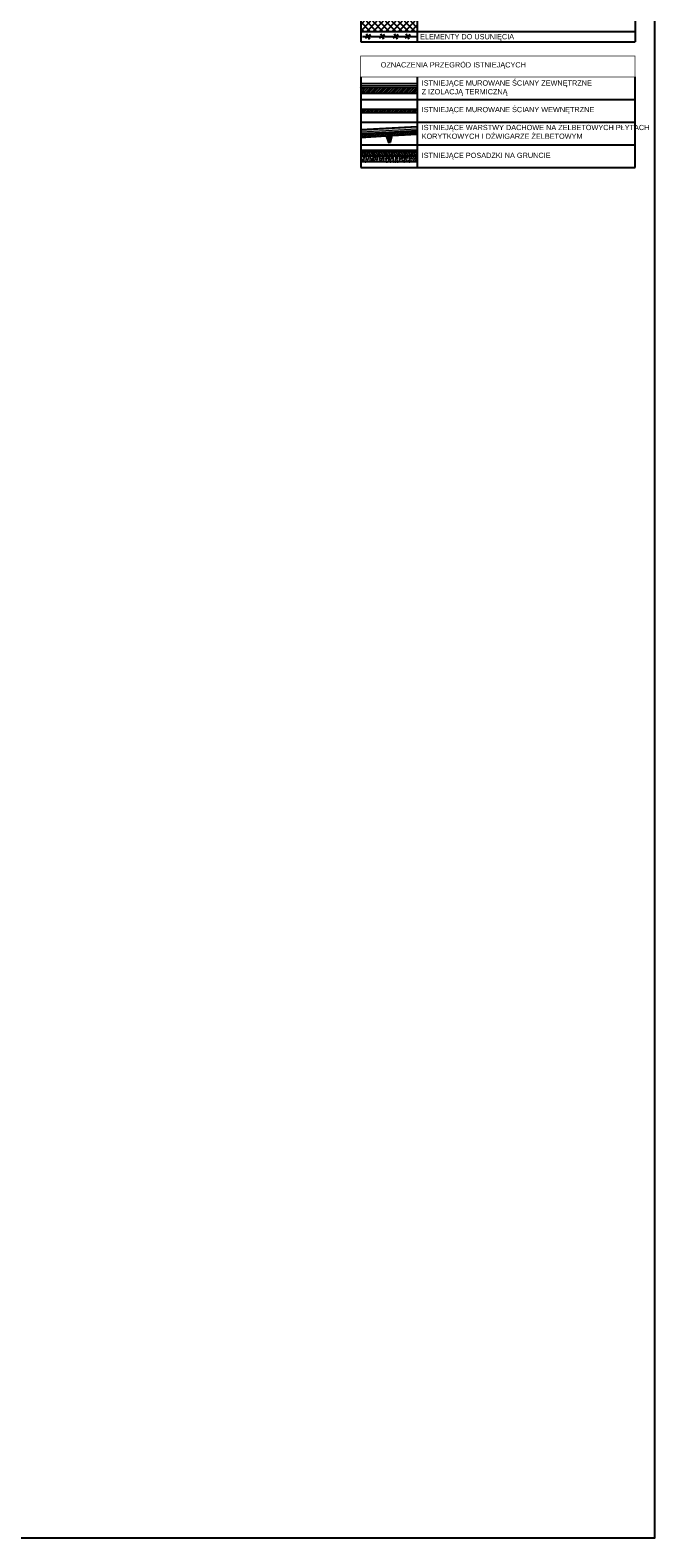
# Model space of a CAD drawing. Header units: millimetres. Extents: x 59331 to 112314, y -16110 to 34390.
# Tile 179 of 198: x 72622 to 74831, y 17890 to 23218. Entities that reach past the tile are written whole.
import ezdxf

# ---------------------------------------------------------------- set-up
doc = ezdxf.new("R2010")
doc.units = ezdxf.units.MM
doc.linetypes.add('Kreska', pattern=[3, 1.5, -1.5])
for name, color, linetype in [('_HSA_HATCH_WYPEŁNIENIA_PRZEGRÓD', 205, 'Continuous'), ('_HSA_IZOLACJE', 181, 'Continuous'), ('_HSA_OPIS', 43, 'Continuous'), ('_HSA_ŚCIANY_CIENKIE', 2, 'Continuous'), ('_HSA_ŚCIANY_DZIAŁOWE', 6, 'Continuous'), ('_HSA_ŚCIANY_KONSTRUKCYJNE', 3, 'Continuous'), ('_HSA_ŚCIANY_MUROWANE', 4, 'Continuous')]:
    doc.layers.add(name, color=color, linetype=linetype)
doc.layers.add('_HSA_IZOLACJA_TERMICZNA', color=2, linetype='Continuous', lineweight=5)
doc.layers.add('_HSA_POMOC_GRAFICZNE', color=7, linetype='Continuous', plot=False)
doc.layers.add('_HSA_WYBURZENIA', color=7, linetype='Continuous', true_color=0xdd0303)
doc.layers.add('_HSA_WYBURZENIA_01', color=7, linetype='Continuous', true_color=0xdd0303)
doc.styles.add('ARIAL_100', font='Arial.ttf', dxfattribs={"width": 0.8, "height": 20})
doc.linetypes.add('BATTING', pattern='A,0.00254,-2.54,[134,ltypeshp.shx,S=2.54,R=0,X=-2.54,Y=0],-5.08,[134,ltypeshp.shx,S=2.54,R=180,X=2.54,Y=0],-2.54', length=10.16254)

# ---------------------------------------------------------------- blocks, each defined once
blk = doc.blocks.new('WYBURZENIA')
at = {"linetype": 'Continuous', "ltscale": 400}
for p, q in [((32.35, -19.92), (29.55, -20.98)), ((31.48, -21.85), (30.42, -19.05))]:
    blk.add_line(p, q, dxfattribs=at)

msp = doc.modelspace()

# ---------------------------------------------------------------- hatches: boundary and pattern name
at = {"layer": '_HSA_HATCH_WYPEŁNIENIA_PRZEGRÓD', "true_color": 0x969696}
for points in [[(73791.33, 23031), (73791.33, 22993.61), (73991.33, 22993.61), (73991.33, 23031)], [(73791.33, 22938.43), (73791.33, 22926.43), (73991.33, 22926.43), (73991.33, 22938.43)], [(73791.33, 22865.95), (73791.33, 22838.94), (73881.11, 22843.85), (73888.85, 22821.25), (73896.84, 22821.68), (73902.07, 22845), (73991.33, 22849.89), (73991.33, 22876.92)], [(73991.33, 22752.31), (73991.33, 22792.3), (73791.33, 22792.3), (73791.33, 22752.31)]]:
    msp.add_hatch(color=252, dxfattribs=at).paths.add_polyline_path(points)
at = {"layer": '_HSA_HATCH_WYPEŁNIENIA_PRZEGRÓD'}
h = msp.add_hatch(dxfattribs=at)
h.set_pattern_fill('ANSI31', color=256, scale=2, style=0)
h.set_pattern_definition([(45, (6310.3613, -5977.076), (-4.49012806, 4.49012806), [])])
h.paths.add_polyline_path([(73791.33, 23016), (73791.33, 22993.61), (73991.33, 22993.61), (73991.33, 23016)])
h = msp.add_hatch(dxfattribs=at)
h.set_pattern_fill('ANSI31', color=256, scale=2, style=0)
h.set_pattern_definition([(45, (-568.125, -4331.2445), (-4.49012806, 4.49012806), [])])
h.paths.add_polyline_path([(73791.33, 22938.43), (73791.33, 22926.43), (73991.33, 22926.43), (73991.33, 22938.43)])
at = {"layer": '_HSA_HATCH_WYPEŁNIENIA_PRZEGRÓD', "ltscale": 10, "transparency": 33554687}
h = msp.add_hatch(dxfattribs=at)
h.set_pattern_fill('ANSI33', color=256, angle=1.96353)
h.set_pattern_definition([(46.9635, (73743.0725, 22813.2566), (-4.64134, 4.33364), []), (46.9635, (73747.56, 22813.4104), (-4.64134, 4.33364), [3.175, -1.5875])])
h.paths.add_polyline_path([(73791.33, 22850.95), (73791.33, 22838.94), (73881.11, 22843.85), (73888.85, 22821.25), (73892.85, 22821.46), (73890.93, 22856.41)])
h = msp.add_hatch(dxfattribs=at)
h.set_pattern_fill('ANSI33', color=256, angle=1.96353)
h.set_pattern_definition([(46.9635, (73893.8463, 22821.5186), (-4.64134, 4.33364), []), (46.9635, (73898.334, 22821.6725), (-4.64134, 4.33364), [3.175, -1.5875])])
h.paths.add_polyline_path([(73991.33, 22849.89), (73991.33, 22861.91), (73890.93, 22856.41), (73892.85, 22821.46), (73896.84, 22821.68), (73902.07, 22845)])
at = {"layer": '_HSA_HATCH_WYPEŁNIENIA_PRZEGRÓD'}
h = msp.add_hatch(dxfattribs=at)
h.set_pattern_fill('ANSI31', color=256, style=0)
h.set_pattern_definition([(45, (43947.6924, 10976.793), (-2.24506403, 2.24506403), [])])
h.paths.add_polyline_path([(73991.33, 22787.3), (73991.33, 22792.3), (73791.33, 22792.3), (73791.33, 22787.3)])
h = msp.add_hatch(dxfattribs=at)
h.set_pattern_fill('MUDST', color=256, scale=0.5, angle=45, style=0)
h.set_pattern_definition([(45, (6811.5022, 17570.1993), (2.24506403, 6.73519209), [3.175, -3.175, 0, -3.175, 0, -3.175])])
h.paths.add_polyline_path([(73991.33, 22772.3), (73991.33, 22787.3), (73791.33, 22787.3), (73791.33, 22772.3)])
h = msp.add_hatch(dxfattribs=at)
h.set_pattern_fill('AR-SAND', color=256, scale=0.2, angle=45, style=0)
h.set_pattern_definition([(82.5, (43947.6924, 10976.793), (-7.147627, 6.6950698), [0, -7.7216, 0, -8.636, 0, -8.255]), (52.5, (43947.692, 10976.793), (-3.7802186, 16.494657), [0, -4.1656, 0, -6.9596, 0, -2.667]), (12.5, (43943.274, 10972.375), (11.1659965, 11.2066462), [0, -2.54, 0, -9.144, 0, -11.938]), (2.5, (43943.274, 10972.375), (7.645622, 13.9510156), [0, -1.27, 0, -5.9944, 0, -6.858])])
h.paths.add_polyline_path([(73991.33, 22752.3), (73991.33, 22772.3), (73791.33, 22772.3), (73791.33, 22752.3)])
at = {"layer": '_HSA_WYBURZENIA'}
h = msp.add_hatch(dxfattribs=at)
h.set_pattern_fill('ANSI37', color=256, scale=5, angle=-90)
h.set_pattern_definition([(315, (66466.117, 29247.514), (11.22532, 11.22532), []), (45, (66466.117, 29247.514), (-11.22532, 11.22532), [])])
h.paths.add_polyline_path([(73991.33, 23250.2), (73791.33, 23250.2), (73791.33, 23213.22), (73991.33, 23213.22)])

# ---------------------------------------------------------------- linework, layer by layer
at = {"layer": '_HSA_IZOLACJA_TERMICZNA'}
for p, q in [((73791.33, 23031), (73991.33, 23031)), ((73791.33, 22865.98), (73991.33, 22876.94))]:
    msp.add_line(p, q, dxfattribs=at)
at = {"layer": '_HSA_IZOLACJA_TERMICZNA', "color": 8, "linetype": 'BATTING', "ltscale": 0.7}
msp.add_line((73791.33, 23023.5), (73991.33, 23023.5), dxfattribs=at)
at = {"layer": '_HSA_IZOLACJA_TERMICZNA', "color": 8, "linetype": 'BATTING', "ltscale": 0.6}
msp.add_line((73791.33, 22858.46), (73991.33, 22869.42), dxfattribs=at)
at = {"layer": '_HSA_IZOLACJE', "linetype": 'Kreska', "ltscale": 5, "const_width": 1}
msp.add_lwpolyline([(73791.33, 22866.48), (73991.33, 22877.44)], dxfattribs=at)
at = {"layer": '_HSA_IZOLACJE'}
for points in [[(73791.33, 22866.98), (73991.33, 22877.94)], [(73791.33, 22865.98), (73991.33, 22876.94)]]:
    msp.add_lwpolyline(points, dxfattribs=at)
at = {"layer": '_HSA_OPIS'}
for p, q in [((73791.33, 23250.2), (73791.33, 23176.25)), ((73991.33, 23250.2), (73991.33, 23176.25)), ((74761.33, 23250.2), (74761.33, 23176.25)), ((73791.33, 23213.22), (74761.33, 23213.22)), ((73791.33, 23176.25), (74761.33, 23176.25)), ((73796.95, 23195.21), (73988.09, 23195.21)), ((73791.33, 22972.3), (74761.33, 22972.3)), ((73791.33, 22892.3), (74761.33, 22892.3)), ((73791.33, 22812.3), (74761.33, 22812.3)), ((73791.33, 22732.3), (74761.33, 22732.3))]:
    msp.add_line(p, q, dxfattribs=at)
at = {"layer": '_HSA_OPIS', "const_width": 1.85}
msp.add_lwpolyline([(73791.33, 23126.25), (74761.33, 23126.25), (74761.33, 23052.3), (73791.33, 23052.3)], close=True, dxfattribs=at)
at = {"layer": '_HSA_OPIS'}
for points in [[(73791.33, 23052.3), (73791.33, 22732.3)], [(73991.33, 23052.3), (73991.33, 22732.3)], [(74761.33, 22732.3), (74761.33, 23052.3)]]:
    msp.add_lwpolyline(points, dxfattribs=at)
at = {"layer": '_HSA_POMOC_GRAFICZNE'}
msp.add_lwpolyline([(59331.33, 17890.48), (74831.33, 17890.48), (74831.33, 25890.48), (59331.33, 25890.48)], close=True, dxfattribs=at)
at = {"layer": '_HSA_ŚCIANY_CIENKIE'}
for p, q in [((73991.33, 22792.3), (73791.33, 22792.3)), ((73991.33, 22787.3), (73791.33, 22787.3)), ((73991.33, 22772.3), (73791.33, 22772.3)), ((73991.33, 22752.3), (73791.33, 22752.3))]:
    msp.add_line(p, q, dxfattribs=at)
at = {"layer": '_HSA_ŚCIANY_DZIAŁOWE'}
for p, q in [((73791.33, 22938.43), (73991.33, 22938.43)), ((73791.33, 22926.43), (73991.33, 22926.43))]:
    msp.add_line(p, q, dxfattribs=at)
at = {"layer": '_HSA_ŚCIANY_KONSTRUKCYJNE'}
for points in [[(73791.33, 22838.94), (73881.11, 22843.85), (73888.85, 22821.25), (73892.85, 22821.46), (73890.93, 22856.41), (73791.33, 22850.95)], [(73991.33, 22861.91), (73890.93, 22856.41), (73892.85, 22821.46), (73896.84, 22821.68)], [(73896.84, 22821.68), (73902.07, 22845), (73991.33, 22849.89)]]:
    msp.add_lwpolyline(points, dxfattribs=at)
at = {"layer": '_HSA_ŚCIANY_MUROWANE'}
msp.add_line((73791.33, 23016), (73991.33, 23016), dxfattribs=at)
at = {"layer": '_HSA_ŚCIANY_MUROWANE', "ltscale": 0.07}
msp.add_line((73991.33, 22993.61), (73791.33, 22993.61), dxfattribs=at)

# ---------------------------------------------------------------- block references
at = {"layer": '_HSA_WYBURZENIA_01', "xscale": 7.199999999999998, "yscale": 7.199999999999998, "zscale": 7.199999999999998, "rotation": 99.9375710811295}
for p in [(73709.73, 22950.48), (73759.7, 22950.48), (73807.91, 22950.48), (73849.74, 22950.48)]:
    msp.add_blockref('WYBURZENIA', p, dxfattribs=at)

# ---------------------------------------------------------------- texts
at = {"layer": '_HSA_OPIS', "insert": (74001.03, 23204.05), "char_height": 18.4865, "attachment_point": 1, "style": 'ARIAL_100'}
msp.add_mtext_dynamic_manual_height_columns('ELEMENTY DO USUNIĘCIA', width=670.28, gutter_width=4500.43, heights=[0], dxfattribs=at)
at = {"layer": '_HSA_OPIS', "insert": (73862.05, 23104.53), "char_height": 18.4865, "attachment_point": 1, "line_spacing_factor": 0.85, "style": 'ARIAL_100'}
msp.add_mtext_dynamic_manual_height_columns('OZNACZENIA PRZEGRÓD ISTNIEJĄCYCH', width=684.6149, gutter_width=4500.43, heights=[0], dxfattribs=at)
at = {"layer": '_HSA_OPIS', "char_height": 18.4865, "attachment_point": 1, "style": 'ARIAL_100'}
for s, insert, width in [('ISTNIEJĄCE MUROWANE ŚCIANY ZEWNĘTRZNE\\PZ IZOLACJĄ TERMICZNĄ', (74006.67, 23040.31), 594.6568), ('ISTNIEJĄCE MUROWANE ŚCIANY WEWNĘTRZNE ', (74006.67, 22946.55), 603.1048), ('ISTNIEJĄCE WARSTWY DACHOWE NA ŻELBETOWYCH PŁYTACH KORYTKOWYCH I DŹWIGARZE ŻELBETOWYM', (74006.67, 22883.12), 763.1048), ('ISTNIEJĄCE POSADZKI NA GRUNCIE', (74006.67, 22784.68), 603.1048)]:
    msp.add_mtext(s, dxfattribs=dict(at, insert=insert, width=width))

doc.saveas('drawing.dxf')
